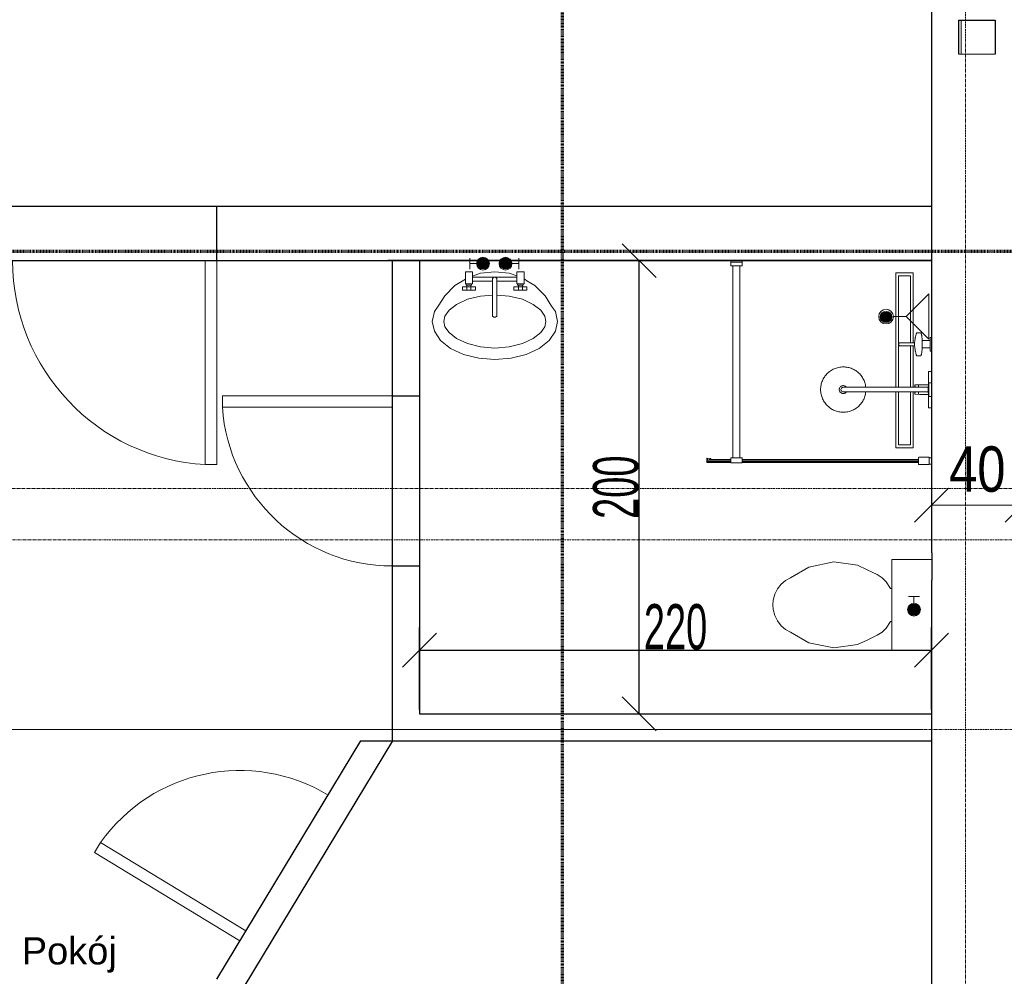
# Model space of a CAD drawing. Header units: millimetres. Extents: x -56965 to 15328, y -25411 to 16900.
# Tile 17 of 69: x -34008 to -29662, y -10463 to -6241. Entities that reach past the tile are written whole.
import ezdxf
from ezdxf.lldxf.tags import DXFTag

# ---------------------------------------------------------------- set-up
doc = ezdxf.new("R2010")
doc.units = ezdxf.units.MM
doc.linetypes.add('Kreska', pattern=[6.35, 3.175, -3.175])
doc.linetypes.add('Linia siatki', pattern=[22.225, 12.7, -3.175, 3.175, -3.175])
for name, color, linetype, lineweight in [('A-ANNO-DIMS', 7, 'Continuous', 5), ('A-ANNO-DIMS-100', 7, 'Continuous', 5), ('A-AREA-IDEN', 7, 'Continuous', 5), ('A-DETL-GENF', 7, 'Continuous', 5), ('A-DETL-THIN', 7, 'Continuous', 5), ('A-DOOR', 7, 'Continuous', 5), ('A-WALL', 7, 'Continuous', 5), ('G-ANNO-SYMB', 7, 'Continuous', 5), ('IS_Odbiorniki', 7, 'SOLID', 18), ('P-SANR-FIXT', 7, 'Continuous', 5), ('S-GRID', 7, 'Continuous', 5)]:
    doc.layers.add(name, color=color, linetype=linetype, lineweight=lineweight)
doc.layers.add('Default', color=7, linetype='Continuous')
doc.layers.add('IS_Ciepła_woda', color=1, linetype='DASHDOT', lineweight=30, true_color=0xff0000)
doc.styles.add('Arial_1', font='arial.ttf', dxfattribs={"width": 0.8, "height": 200})
doc.styles.add('Arial_3', font='arial.ttf', dxfattribs={"height": 120})
doc.styles.add('Arial_4', font='arial.ttf', dxfattribs={"width": 0.6, "height": 200})
tags = doc.linetypes.add('DASHDOT', pattern=[20, 10, -5, 0, -5]).pattern_tags.tags
tags[10:11] = [DXFTag(74, 4), DXFTag(75, 0), DXFTag(340, '0'), DXFTag(46, 0.0), DXFTag(50, 0.0), DXFTag(44, 0.0), DXFTag(45, 0.0)]
tags[8:9] = [DXFTag(74, 4), DXFTag(75, 0), DXFTag(340, '0'), DXFTag(46, 0.0), DXFTag(50, 0.0), DXFTag(44, 0.0), DXFTag(45, 0.0)]
tags[6:7] = [DXFTag(74, 4), DXFTag(75, 0), DXFTag(340, '0'), DXFTag(46, 0.0), DXFTag(50, 0.0), DXFTag(44, 0.0), DXFTag(45, 0.0)]
tags[4:5] = [DXFTag(74, 4), DXFTag(75, 0), DXFTag(340, '0'), DXFTag(46, 0.0), DXFTag(50, 0.0), DXFTag(44, 0.0), DXFTag(45, 0.0)]
tags = doc.linetypes.add('SOLID', pattern=[10, 10, 0]).pattern_tags.tags
tags[6:7] = [DXFTag(74, 4), DXFTag(75, 0), DXFTag(340, '0'), DXFTag(46, 0.0), DXFTag(50, 0.0), DXFTag(44, 0.0), DXFTag(45, 0.0)]
tags[4:5] = [DXFTag(74, 4), DXFTag(75, 0), DXFTag(340, '0'), DXFTag(46, 0.0), DXFTag(50, 0.0), DXFTag(44, 0.0), DXFTag(45, 0.0)]
doc.dimstyles.new('REVIT_standard', dxfattribs={"dimscale": 304.8, "dimtxt": 204.05188, "dimasz": 0.492126, "dimexe": 0.328084, "dimexo": 0.0625, "dimgap": 0, "dimtad": 1, "dimdec": 0, "dimlfac": 0.1, "dimzin": 0, "dimdsep": 46, "dimtxsty": 'Arial_1', "dimblk1": 'OBLIQUE', "dimblk2": 'OBLIQUE', "dimsah": 1, "dimcen": 0.09, "dimazin": 0, "dimtfac": 1, "dimtdec": 4, "dimtix": 1, "dimtmove": 0, "dimatfit": 3, "dimfxl": 0.328084, "dimfxlon": 1, "dimtvp": 1, "dimtolj": 1, "dimtzin": 0, "dimarcsym": 2})
doc.dimstyles.new('standard_wielkość_otworów_1', dxfattribs={"dimscale": 304.8, "dimtxt": 204.05188, "dimasz": 0.492126, "dimexe": 0.328084, "dimexo": 0.0625, "dimgap": 0, "dimtad": 1, "dimdec": 0, "dimlfac": 0.1, "dimzin": 0, "dimdsep": 46, "dimtxsty": 'Arial_4', "dimblk1": 'OBLIQUE', "dimblk2": 'OBLIQUE', "dimsah": 1, "dimcen": 0.09, "dimazin": 0, "dimtfac": 1, "dimtdec": 4, "dimtix": 1, "dimtmove": 0, "dimatfit": 3, "dimfxl": 0.328084, "dimfxlon": 1, "dimtvp": 1, "dimtolj": 1, "dimtzin": 0, "dimarcsym": 2})

# ---------------------------------------------------------------- blocks, each defined once
blk = doc.blocks.new('DIMBLOCK7-PARTER')
at = {"layer": 'A-ANNO-DIMS-100', "color": 250, "true_color": 0x303030, "transparency": 16777216}
for p, q in [((-29983.4, -8383.8), (-29983.4, -8283.8)), ((-29583.4, -8383.8), (-29583.4, -8283.8)), ((-29983.4, -8383.8), (-29908.4, -8308.8)), ((-29583.4, -8383.8), (-29508.4, -8308.8)), ((-29983.4, -8383.8), (-30058.4, -8458.8)), ((-29983.4, -8383.8), (-29583.4, -8383.8)), ((-29983.4, -8383.8), (-29983.4, -8483.8)), ((-29583.4, -8383.8), (-29658.4, -8458.8)), ((-29583.4, -8383.8), (-29583.4, -8483.8))]:
    blk.add_line(p, q, dxfattribs=at)
at = {"layer": 'A-ANNO-DIMS-100', "color": 0, "transparency": 16777216, "insert": (-29905.8, -8124.2), "char_height": 200, "width": 293.835, "attachment_point": 1, "line_spacing_factor": 0.941778, "style": 'Arial_1'}
blk.add_mtext('40', dxfattribs=at)
blk = doc.blocks.new('_Oblique')
at = {"color": 0, "linetype": 'ByBlock', "lineweight": -2}
blk.add_line((-0.5, -0.5), (0.5, 0.5), dxfattribs=at)
blk = doc.blocks.new('Sanitary_Showers_Roca_T-500-Pack-Basic-Thermostatic - T-500 Pack Basic Thermostatic-822852-Rzut Parteru')
at = {"layer": 'A-DETL-GENF'}
for p, q in [((63, 0), (-4.7, 0)), ((-4.7, 0), (-4.7, -13)), ((85.3, 0), (63, 0)), ((155.3, 0), (85.3, 0)), ((-160.5, -43.2), (-163.2, -43.6)), ((-157.6, -42.8), (-160.5, -43.2)), ((-154.4, -42.5), (-157.6, -42.8)), ((-123.6, -0.1), (-154.7, -0.1)), ((-154.7, -0.1), (-154.7, -6.1)), ((-154.7, -6.1), (-140.7, -6.1)), ((-151.1, -42.2), (-154.4, -42.5)), ((-147.7, -41.9), (-151.1, -42.2)), ((-144.1, -41.7), (-147.7, -41.9)), ((-140.7, -41.5), (-144.1, -41.7)), ((-140.7, -6.1), (-140.7, -41.5)), ((-140.7, -6.1), (-108.7, -6.1)), ((-134.3, -41.3), (-140.7, -41.5)), ((-127.9, -41.2), (-134.3, -41.3)), ((-121.5, -41.2), (-127.9, -41.2)), ((-94.7, -0.1), (-123.6, -0.1)), ((-115.1, -41.3), (-121.5, -41.2)), ((-108.7, -41.5), (-115.1, -41.3)), ((-108.7, -41.5), (-108.7, -6.1)), ((-108.7, -6.1), (-94.7, -6.1)), ((-105.4, -41.7), (-108.7, -41.5)), ((-101.8, -41.9), (-105.4, -41.7)), ((-98.3, -42.2), (-101.8, -41.9)), ((-95, -42.5), (-98.3, -42.2)), ((-91.9, -42.8), (-95, -42.5)), ((-94.7, -6.1), (-94.7, -0.1)), ((-89, -43.2), (-91.9, -42.8)), ((-86.3, -43.6), (-89, -43.2)), ((-4.7, -13), (53.8, -13)), ((45.3, -0.1), (45.3, -12.1)), ((45.3, -12.1), (105.3, -12.1)), ((53.8, -13), (54, -29.1)), ((53.8, -13), (61.3, -13)), ((54, -29.1), (54, -31.8)), ((54, -31.8), (54.3, -52.5)), ((61.3, -12.1), (61.3, -14.6)), ((61.3, -14.6), (89.3, -14.6)), ((65, -14.6), (65, -73.3)), ((89.3, -12.1), (75.3, -12.1)), ((85.6, -73.3), (85.6, -14.6)), ((89.3, -14.6), (89.3, -12.1)), ((96.8, -13), (89.3, -13)), ((96.3, -52.5), (96.5, -31.8)), ((96.5, -29.1), (96.8, -13)), ((96.5, -31.8), (96.5, -29.1)), ((96.8, -13), (155.3, -13)), ((105.3, -12.1), (105.3, -0.1)), ((155.3, -13), (155.3, 0)), ((-174.7, -47), (-175.3, -48)), ((-175.3, -48), (-175.3, -65.1)), ((-175.3, -65.1), (-174.7, -66.2)), ((-173.9, -46.4), (-174.7, -47)), ((-174.7, -66.2), (-173.9, -66.7)), ((-172.8, -45.9), (-173.9, -46.4)), ((-173.9, -66.7), (-172.8, -67.2)), ((-171.4, -45.4), (-172.8, -45.9)), ((-172.8, -67.2), (-171.4, -67.7)), ((-169.8, -44.9), (-171.4, -45.4)), ((-171.4, -67.7), (-169.8, -68.2)), ((-167.8, -44.5), (-169.8, -44.9)), ((-169.8, -68.2), (-167.8, -68.7)), ((-165.6, -44), (-167.8, -44.5)), ((-167.8, -68.7), (-165.5, -69.1)), ((-163.2, -43.6), (-165.6, -44)), ((-165.5, -69.1), (-164, -69.6)), ((-164, -69.6), (-163.1, -69.8)), ((-163.1, -69.8), (-156.8, -71.3)), ((-156.8, -71.3), (-155.8, -71.5)), ((-155.8, -71.5), (-154.8, -71.7)), ((-154.8, -71.7), (-149.8, -72.7)), ((-149.8, -72.7), (-148.9, -72.8)), ((-148.9, -72.8), (-147.9, -73)), ((-147.9, -73), (-146.8, -73.1)), ((-146.8, -73.1), (-142.4, -73.8)), ((-142.4, -73.8), (-141.6, -73.9)), ((-141.6, -73.9), (-140.6, -74)), ((-140.6, -74), (-139.6, -74.1)), ((-139.6, -74.1), (-138.6, -74.2)), ((-138.6, -74.2), (-137.6, -74.3)), ((-137.6, -74.3), (-136.5, -74.3)), ((-136.5, -74.3), (-133.6, -74.6)), ((-133.6, -74.6), (-132.8, -74.6)), ((-132.8, -74.6), (-131.7, -74.7)), ((-131.7, -74.7), (-131.7, -80.5)), ((-131.7, -74.7), (-128.9, -74.8)), ((-131.7, -80.5), (-131.7, -86)), ((-131.7, -86), (-131.7, -88.8)), ((-128.9, -74.8), (-126.1, -74.9)), ((-126.1, -74.9), (-123.3, -74.9)), ((-123.3, -74.9), (-120.5, -74.8)), ((-120.5, -74.8), (-117.7, -74.7)), ((-117.7, -74.7), (-116.7, -74.6)), ((-117.7, -109.6), (-117.7, -74.7)), ((-116.7, -74.6), (-115.8, -74.6)), ((-115.8, -74.6), (-112.9, -74.3)), ((-112.9, -74.3), (-111.8, -74.3)), ((-111.8, -74.3), (-110.8, -74.2)), ((-110.8, -74.2), (-109.8, -74.1)), ((-109.8, -74.1), (-108.8, -74)), ((-108.8, -74), (-107.9, -73.9)), ((-107.9, -73.9), (-107, -73.7)), ((-107, -73.7), (-102.6, -73.1)), ((-102.6, -73.1), (-101.5, -73)), ((-101.5, -73), (-100.5, -72.8)), ((-100.5, -72.8), (-99.6, -72.7)), ((-99.6, -72.7), (-94.7, -71.7)), ((-94.7, -71.7), (-93.6, -71.5)), ((-93.6, -71.5), (-92.6, -71.3)), ((-92.6, -71.3), (-86.4, -69.8)), ((-86.4, -69.8), (-85.4, -69.5)), ((-83.8, -44), (-86.3, -43.6)), ((-85.4, -69.5), (-83.9, -69.1)), ((-83.9, -69.1), (-81.6, -68.6)), ((-81.6, -44.4), (-83.8, -44)), ((-79.7, -44.9), (-81.6, -44.4)), ((-81.6, -68.6), (-79.6, -68.2)), ((-78, -45.4), (-79.7, -44.9)), ((-79.6, -68.2), (-78, -67.7)), ((-76.6, -45.9), (-78, -45.4)), ((-78, -67.7), (-76.6, -67.2)), ((-75.5, -46.4), (-76.6, -45.9)), ((-76.6, -67.2), (-75.5, -66.7)), ((-74.8, -46.9), (-75.5, -46.4)), ((-75.5, -66.7), (-74.8, -66.1)), ((-74.1, -48), (-74.8, -46.9)), ((-74.8, -66.1), (-74.1, -65.1)), ((-74.1, -65.1), (-74.1, -48)), ((54.3, -52.5), (54.7, -73.3)), ((54.4, -57.9), (65, -57.9)), ((54.7, -73.3), (65, -73.3)), ((60.3, -57.9), (59.5, -57.9)), ((60.3, -73.2), (59.5, -73.3)), ((61.1, -57.8), (60.3, -57.9)), ((61.1, -73.1), (60.3, -73.2)), ((61.9, -57.6), (61.1, -57.8)), ((61.9, -73), (61.1, -73.1)), ((62.6, -57.4), (61.9, -57.6)), ((62.6, -72.8), (61.9, -73)), ((63.4, -57.2), (62.6, -57.4)), ((63.4, -72.6), (62.6, -72.8)), ((64.2, -57), (63.4, -57.2)), ((64.2, -72.3), (63.4, -72.6)), ((65, -56.7), (64.2, -57)), ((65, -72.1), (64.2, -72.3)), ((65, -73.3), (64.8, -290.3)), ((86.4, -56.9), (85.6, -56.7)), ((85.6, -57.9), (96.2, -57.9)), ((86.4, -72.3), (85.6, -72)), ((85.6, -290.3), (85.6, -73.3)), ((85.6, -73.3), (95.8, -73.3)), ((87.2, -57.2), (86.4, -56.9)), ((87.2, -72.5), (86.4, -72.3)), ((88, -57.4), (87.2, -57.2)), ((88, -72.7), (87.2, -72.5)), ((88.8, -57.6), (88, -57.4)), ((88.8, -72.9), (88, -72.7)), ((89.6, -57.8), (88.8, -57.6)), ((89.6, -73.1), (88.8, -72.9)), ((90.4, -57.9), (89.6, -57.8)), ((90.4, -73.2), (89.6, -73.1)), ((91.3, -57.9), (90.4, -57.9)), ((91.3, -73.3), (90.4, -73.2)), ((95.8, -73.3), (96.3, -52.5)), ((-131.7, -88.8), (-131.7, -91.8)), ((-131.7, -91.8), (-131.7, -96.5)), ((-131.7, -96.5), (-131.7, -101.5)), ((-131.7, -101.5), (-131.7, -116.3)), ((-131.7, -116.3), (-131.7, -138.6)), ((-117.7, -121.5), (-117.7, -109.6)), ((-117.7, -130.3), (-117.7, -121.5)), ((-117.7, -136.7), (-117.7, -130.3)), ((-131.7, -138.6), (-131.5, -139.9)), ((-131.5, -139.9), (-131.1, -141.1)), ((-131.1, -141.1), (-130.4, -142.3)), ((-130.4, -142.3), (-129.5, -143.4)), ((-129.5, -143.4), (-127.2, -144.9)), ((-127.2, -144.9), (-126, -145.3)), ((-126, -145.3), (-124.7, -145.5)), ((-124.7, -145.5), (-123.4, -145.3)), ((-123.4, -145.3), (-122.1, -144.9)), ((-122.1, -144.9), (-119.9, -143.3)), ((-119.9, -143.3), (-119, -142.3)), ((-119, -142.3), (-118.3, -141.1)), ((-118.3, -141.1), (-117.8, -139.9)), ((-117.8, -139.9), (-117.7, -138.6)), ((-117.7, -138.6), (-117.7, -136.7)), ((26, -302.8), (21.7, -305.3)), ((30.4, -300.4), (26, -302.8)), ((35, -298.2), (30.4, -300.4)), ((39.7, -296.3), (35, -298.2)), ((44.6, -294.6), (39.7, -296.3)), ((49.5, -293.1), (44.6, -294.6)), ((54.6, -291.9), (49.5, -293.1)), ((59.6, -291), (54.6, -291.9)), ((64.8, -290.3), (59.6, -291)), ((65, -290.3), (65, -385.5)), ((90.3, -290.9), (85.6, -290.3)), ((85.6, -385.5), (85.6, -290.3)), ((95.3, -291.8), (90.3, -290.9)), ((100.2, -292.9), (95.3, -291.8)), ((104.9, -294.3), (100.2, -292.9)), ((109.5, -295.8), (104.9, -294.3)), ((114, -297.6), (109.5, -295.8)), ((118.4, -299.5), (114, -297.6)), ((122.5, -301.6), (118.4, -299.5)), ((126.6, -303.9), (122.5, -301.6)), ((130.4, -306.3), (126.6, -303.9)), ((-15, -346.7), (-16.9, -351)), ((-12.8, -342.5), (-15, -346.7)), ((-10.6, -338.5), (-12.8, -342.5)), ((-8.2, -334.6), (-10.6, -338.5)), ((-5.6, -331), (-8.2, -334.6)), ((-2.9, -327.4), (-5.6, -331)), ((0, -324), (-2.9, -327.4)), ((3.1, -320.6), (0, -324)), ((6.4, -317.2), (3.1, -320.6)), ((10, -314.1), (6.4, -317.2)), ((13.7, -311), (10, -314.1)), ((17.6, -308.1), (13.7, -311)), ((21.7, -305.3), (17.6, -308.1)), ((134.1, -308.9), (130.4, -306.3)), ((137.6, -311.6), (134.1, -308.9)), ((141.1, -314.5), (137.6, -311.6)), ((144.5, -317.6), (141.1, -314.5)), ((147.8, -320.9), (144.5, -317.6)), ((151, -324.4), (147.8, -320.9)), ((154.1, -328.2), (151, -324.4)), ((157, -332.1), (154.1, -328.2)), ((159.7, -336.2), (157, -332.1)), ((162.3, -340.5), (159.7, -336.2)), ((164.7, -344.9), (162.3, -340.5)), ((166.8, -349.5), (164.7, -344.9)), ((-24.6, -384.8), (-24.7, -390)), ((-24.7, -390), (-24.6, -395.1)), ((-24.2, -379.7), (-24.6, -384.8)), ((-23.6, -374.7), (-24.2, -379.7)), ((-22.7, -369.8), (-23.6, -374.7)), ((-21.6, -364.9), (-22.7, -369.8)), ((-20.2, -360.1), (-21.6, -364.9)), ((-18.7, -355.5), (-20.2, -360.1)), ((-16.9, -351), (-18.7, -355.5)), ((58.2, -386.3), (57.8, -388.8)), ((57.8, -388.8), (57.9, -391.4)), ((58.9, -383.8), (58.2, -386.3)), ((59.9, -381.4), (58.9, -383.8)), ((61.3, -379.3), (59.9, -381.4)), ((63, -377.3), (61.3, -379.3)), ((65, -375.6), (63, -377.3)), ((65, -385.5), (65.3, -392.3)), ((85.3, -392.3), (85.6, -385.5)), ((87.6, -377.3), (85.6, -375.6)), ((89.3, -379.3), (87.6, -377.3)), ((90.7, -381.4), (89.3, -379.3)), ((91.7, -383.8), (90.7, -381.4)), ((92.4, -386.3), (91.7, -383.8)), ((92.8, -388.8), (92.4, -386.3)), ((92.7, -391.4), (92.8, -388.8)), ((168.8, -354.2), (166.8, -349.5)), ((170.5, -359.1), (168.8, -354.2)), ((171.9, -364), (170.5, -359.1)), ((173.1, -369), (171.9, -364)), ((174.1, -374.1), (173.1, -369)), ((174.7, -379.3), (174.1, -374.1)), ((175.1, -384.4), (174.7, -379.3)), ((175.3, -389.6), (175.1, -384.4)), ((175.2, -394.7), (175.3, -389.6)), ((-24.6, -395.1), (-24.2, -400.3)), ((-24.2, -400.3), (-23.5, -405.4)), ((-23.5, -405.4), (-22.5, -410.5)), ((-22.5, -410.5), (-21.3, -415.5)), ((-21.3, -415.5), (-19.9, -420.5)), ((-19.9, -420.5), (-18.2, -425.3)), ((-18.2, -425.3), (-16.2, -430)), ((-16.2, -430), (-14.1, -434.6)), ((57.9, -391.4), (58.3, -393.9)), ((58.3, -393.9), (59.1, -396.4)), ((59.1, -396.4), (60.3, -398.7)), ((60.3, -398.7), (61.7, -400.8)), ((61.7, -400.8), (63.5, -402.7)), ((63.5, -402.7), (65.5, -404.3)), ((65.3, -392.3), (69, -397.9)), ((65.5, -404.3), (67.8, -405.6)), ((67.8, -405.6), (70.2, -406.5)), ((69, -397.9), (75.3, -400.1)), ((70.2, -406.5), (72.7, -407.1)), ((72.7, -407.1), (75.3, -407.3)), ((75.3, -400.1), (81.6, -397.9)), ((75.3, -407.3), (77.9, -407.1)), ((77.9, -407.1), (80.4, -406.5)), ((80.4, -406.5), (82.8, -405.6)), ((81.6, -397.9), (85.3, -392.3)), ((82.8, -405.6), (85, -404.3)), ((85, -404.3), (87.1, -402.7)), ((87.1, -402.7), (88.8, -400.8)), ((88.8, -400.8), (90.3, -398.7)), ((90.3, -398.7), (91.5, -396.4)), ((91.5, -396.4), (92.3, -393.9)), ((92.3, -393.9), (92.7, -391.4)), ((163.4, -437), (165.5, -432.8)), ((165.5, -432.8), (167.5, -428.5)), ((167.5, -428.5), (169.2, -424)), ((169.2, -424), (170.8, -419.4)), ((170.8, -419.4), (172.1, -414.6)), ((172.1, -414.6), (173.3, -409.8)), ((173.3, -409.8), (174.2, -404.8)), ((174.2, -404.8), (174.8, -399.8)), ((174.8, -399.8), (175.2, -394.7)), ((-14.1, -434.6), (-11.7, -439.1)), ((-11.7, -439.1), (-9.1, -443.3)), ((-9.1, -443.3), (-6.4, -447.5)), ((-6.4, -447.5), (-3.5, -451.4)), ((-3.5, -451.4), (-0.4, -455.1)), ((-0.4, -455.1), (2.8, -458.6)), ((2.8, -458.6), (6.1, -461.9)), ((6.1, -461.9), (9.5, -465.1)), ((9.5, -465.1), (13, -468)), ((13, -468), (16.5, -470.7)), ((16.5, -470.7), (20.2, -473.2)), ((20.2, -473.2), (24, -475.6)), ((24, -475.6), (28, -477.9)), ((28, -477.9), (32.2, -480)), ((120.2, -479.1), (124.6, -476.8)), ((124.6, -476.8), (128.9, -474.2)), ((128.9, -474.2), (133, -471.4)), ((133, -471.4), (136.9, -468.5)), ((136.9, -468.5), (140.6, -465.5)), ((140.6, -465.5), (144.1, -462.3)), ((144.1, -462.3), (147.5, -459)), ((147.5, -459), (150.6, -455.6)), ((150.6, -455.6), (153.5, -452.1)), ((153.5, -452.1), (156.2, -448.5)), ((156.2, -448.5), (158.7, -444.9)), ((158.7, -444.9), (161.1, -441)), ((161.1, -441), (163.4, -437)), ((32.2, -480), (36.6, -482)), ((36.6, -482), (41, -483.7)), ((41, -483.7), (45.7, -485.3)), ((45.7, -485.3), (50.4, -486.6)), ((50.4, -486.6), (55.3, -487.7)), ((55.3, -487.7), (60.2, -488.6)), ((60.2, -488.6), (65.3, -489.3)), ((65.3, -489.3), (70.4, -489.6)), ((70.4, -489.6), (75.5, -489.8)), ((75.5, -489.8), (80.6, -489.6)), ((80.6, -489.6), (85.8, -489.2)), ((85.8, -489.2), (90.9, -488.5)), ((90.9, -488.5), (96, -487.6)), ((96, -487.6), (101.1, -486.4)), ((101.1, -486.4), (106, -484.9)), ((106, -484.9), (110.8, -483.2)), ((110.8, -483.2), (115.6, -481.3)), ((115.6, -481.3), (120.2, -479.1))]:
    blk.add_line(p, q, dxfattribs=at)
blk = doc.blocks.new('Plumbing_Drainage_Roca_IN-WALL-950-IN-DRAIN-CHANNEL-Installatio - IN-WALL 950 IN-DRAIN CHANNEL - Installation drainage kit-V29-Rzut Parteru')
at = {"layer": 'A-DETL-GENF'}
for p, q in [((-385.7, 39.3), (-385.7, -38.1)), ((-78, 39.3), (-385.7, 39.3)), ((-78, 39.3), (-385.7, 39.3)), ((-385.7, 39.3), (-385.7, -38.1)), ((-78, 27.3), (-373.4, 27.3)), ((-373.4, 27.3), (-373.4, -26)), ((118.7, 39.3), (-63.9, 39.3)), ((118.7, 39.3), (-63.9, 39.3)), ((118.7, 27.3), (-63.9, 27.3)), ((385.8, 39.3), (139.3, 39.3)), ((385.8, 39.3), (139.3, 39.3)), ((373.6, 27.3), (139.3, 27.3)), ((373.6, -26), (373.6, 27.3)), ((385.8, -38.1), (385.8, 39.3)), ((385.8, -38.1), (385.8, 39.3)), ((-385.7, -38.1), (118.6, -38.1)), ((-385.7, -38.1), (118.6, -38.1)), ((-373.4, -26), (118.7, -26)), ((139.3, -26), (373.6, -26)), ((139.3, -38.1), (385.8, -38.1)), ((139.3, -38.1), (385.8, -38.1))]:
    blk.add_line(p, q, dxfattribs=at)
blk = doc.blocks.new('Sanitary_Shower-screens_Shower-wall-Square_100_GB51SRWL10 _1_ - 1000 mm_ Chromed Profiles-830542-Rzut Parteru')
at = {"layer": 'P-SANR-FIXT', "color": 13, "true_color": 0xcb6b69}
for p, q in [((11, 898), (1, 898)), ((1, 870), (11, 870)), ((11, 899), (11, 898)), ((11, 898), (11, 870)), ((11, 870), (11, 869)), ((56.5, 900), (12, 900)), ((58, 869.5), (58, 898.5)), ((837, 890.5), (58, 890.5)), ((58, 890.5), (58, 877.5)), ((837, 887), (58, 887)), ((58, 887), (58, 881)), ((58, 881), (837, 881)), ((58, 877.5), (837, 877.5)), ((887, 893), (837, 893)), ((837, 893), (837, 870)), ((837, 870), (887, 870)), ((846.5, 870), (846.5, 23)), ((877.5, 23), (877.5, 870)), ((887, 870), (887, 893)), ((993.5, 890.5), (887, 890.5)), ((991.5, 887), (887, 887)), ((887, 881), (991.5, 881)), ((887, 877.5), (981.3, 877.5)), ((977.8, 872.6), (991.1, 871.2)), ((981.1, 876.9), (978.3, 877.2)), ((980, 888.6), (979.9, 887.1)), ((979.9, 887.1), (991.8, 888.3)), ((991.8, 879.7), (979.9, 880.9)), ((979.9, 880.9), (979.9, 879.8)), ((979.9, 879.8), (981.8, 879.6)), ((991.4, 889.5), (980, 888.6)), ((981.8, 879.6), (981.1, 876.9)), ((988.9, 876), (989.6, 878.9)), ((991.5, 875.7), (988.9, 876)), ((989.3, 877.5), (993.5, 877.5)), ((989.6, 878.9), (991.3, 878.6)), ((991.5, 881), (991.5, 887)), ((991.8, 888.3), (991.8, 879.7)), ((993, 880.1), (993, 888)), ((993.5, 877.5), (993.5, 890.5)), ((12, 868), (56.5, 868)), ((846.5, 23), (837, 23)), ((837, 23), (837, 0)), ((837, 0), (887, 0)), ((838, 6), (888, 6)), ((846.5, 23), (877.5, 23)), ((887, 23), (877.5, 23)), ((887, 0), (887, 23))]:
    blk.add_line(p, q, dxfattribs=at)
for centre, radius, start, end in [((12, 899), 1, 90, 180), ((56.5, 898.5), 1.5, 0, 90), ((56.5, 869.5), 1.5, 270, 360), ((978, 874.9), 2.29, 83.0727, 263.758), ((991.3, 873.5), 2.28, 263.758, 84.1208), ((991.5, 880.1), 1.52, 261.8239, 359.9691), ((991.5, 888), 1.51, 2.4505, 94.355), ((12, 869), 1, 180, 270)]:
    blk.add_arc(centre, radius, start, end, dxfattribs=at)
blk = doc.blocks.new('A$C4DF32C06')
at = {"layer": 'IS_Odbiorniki', "ltscale": 10}
h = blk.add_hatch(color=256, dxfattribs=at)
h.dxf.hatch_style = 1
edge = h.paths.add_edge_path()
edge.add_arc((28.2, 28.2), 28.2, 0, 360)
for points in [[(56.5, 28.2), (86.6, 28.2), (86.6, 52.7)], [(56.5, 28.2), (86.6, 28.2), (86.6, 3.8)]]:
    blk.add_lwpolyline(points, dxfattribs=at)
blk.add_circle((28.2, 28.2), 28.2, dxfattribs=at)
blk = doc.blocks.new('M_Jednoskrzydłowe płytowe - 75-1438897-PARTER')
at = {"layer": 'A-DOOR'}
for p, q in [((324, -150), (324, -900)), ((375, -150), (324, -150)), ((375, -150), (375, -900)), ((375, -900), (324, -900))]:
    blk.add_line(p, q, dxfattribs=at)
blk.add_arc((375, -150), 751.7, 180, 266.1097, dxfattribs=at)
blk = doc.blocks.new('M_Jednoskrzydłowe płytowe - 90-1437628-PARTER')
at = {"layer": 'A-DOOR'}
for p, q in [((399, -35), (399, -935.2)), ((450, -35), (399, -35)), ((450, -35), (450, -935.2)), ((450, -935.2), (399, -935.2))]:
    blk.add_line(p, q, dxfattribs=at)
blk.add_arc((450, -35), 901.7, 180, 266.7576, dxfattribs=at)
blk = doc.blocks.new('*D581')
at = {"layer": 'A-ANNO-DIMS', "color": 0, "lineweight": -2, "transparency": 16777216}
for p, q in [((-32224.4, -7304.4), (-31174.1, -7304.4)), ((-31274.1, -9304.4), (-31274.1, -7304.4)), ((-32224.4, -9304.4), (-31174.1, -9304.4))]:
    blk.add_line(p, q, dxfattribs=at)
at = {"layer": 'Defpoints', "color": 0, "transparency": 16777216}
for p in [(-32243.4, -7304.4), (-31274.1, -7304.4), (-32243.4, -9304.4)]:
    blk.add_point(p, dxfattribs=at)
at = {"layer": 'A-ANNO-DIMS', "color": 0, "lineweight": -2, "transparency": 16777216, "xscale": 150, "yscale": 150, "zscale": 150}
for p, rotation in [((-31274.1, -7304.4), 90), ((-31274.1, -9304.4), 270)]:
    blk.add_blockref('_Oblique', p, dxfattribs=dict(at, rotation=rotation))
at = {"layer": 'A-ANNO-DIMS', "color": 0, "transparency": 16777216, "insert": (-31376.3, -8304.4), "char_height": 200, "attachment_point": 5, "rotation": 90, "style": 'Arial_4'}
blk.add_mtext('\\A1;200', dxfattribs=at)
blk = doc.blocks.new('*D582')
at = {"layer": 'A-ANNO-DIMS', "color": 0, "lineweight": -2, "transparency": 16777216}
for p, q in [((-32243.4, -9285.4), (-32243.4, -8924)), ((-29983.4, -9285.4), (-29983.4, -8924)), ((-32243.4, -9024), (-29983.4, -9024))]:
    blk.add_line(p, q, dxfattribs=at)
at = {"layer": 'Defpoints', "color": 0, "transparency": 16777216}
for p in [(-29983.4, -9024), (-32243.4, -9304.4), (-29983.4, -9304.4)]:
    blk.add_point(p, dxfattribs=at)
at = {"layer": 'A-ANNO-DIMS', "color": 0, "lineweight": -2, "transparency": 16777216, "xscale": 150, "yscale": 150, "zscale": 150, "rotation": 180}
blk.add_blockref('_Oblique', (-32243.4, -9024), dxfattribs=at)
at = {"layer": 'A-ANNO-DIMS', "color": 0, "lineweight": -2, "transparency": 16777216, "xscale": 150, "yscale": 150, "zscale": 150}
blk.add_blockref('_Oblique', (-29983.4, -9024), dxfattribs=at)
at = {"layer": 'A-ANNO-DIMS', "color": 0, "transparency": 16777216, "insert": (-31113.4, -8921.9), "char_height": 200, "attachment_point": 5, "style": 'Arial_4'}
blk.add_mtext('\\A1;220', dxfattribs=at)

msp = doc.modelspace()

# ---------------------------------------------------------------- hatches: boundary and pattern name
at = {"true_color": 0xed1f24}
h = msp.add_hatch(color=240, dxfattribs=at)
h.dxf.hatch_style = 1
edge = h.paths.add_edge_path()
edge.add_arc((-31962.77194, -7316.74458), 24.46739, 0, 360)
h = msp.add_hatch(color=240, dxfattribs=at)
h.dxf.hatch_style = 1
edge = h.paths.add_edge_path()
edge.add_arc((-31863.11457, -7316.17392), 24.46739, 0, 360)
h = msp.add_hatch(color=240, dxfattribs=at)
h.dxf.hatch_style = 1
edge = h.paths.add_edge_path()
edge.add_arc((-30184.22917, -7552.71619), 24.46739, 0, 360)
h = msp.add_hatch(color=240, dxfattribs=at)
h.dxf.hatch_style = 1
edge = h.paths.add_edge_path()
edge.add_arc((-30061.08313, -8844.8339), 24.46739, 0, 360)

# ---------------------------------------------------------------- linework, layer by layer
for p, q in [((-35539.41602, -7064.40745), (-29983.41602, -7064.40745)), ((-33137.72457, -7304.40745), (-33137.72457, -7064.40745)), ((-35539.41602, -7304.40745), (-29983.41602, -7304.40745)), ((-29983.41602, -7304.40745), (-32383.41602, -7304.40745)), ((-29983.41602, -7304.40745), (-32383.41602, -7304.40745)), ((-32363.41602, -7304.40745), (-32363.41602, -9424.40745)), ((-32243.41602, -7304.40745), (-32243.41602, -9304.40745)), ((-29983.41602, -7304.40745), (-32243.41602, -7304.40745)), ((-32243.41602, -7304.40745), (-32243.41602, -9304.40745)), ((-32363.41602, -7900.43715), (-32243.41602, -7900.43715)), ((-32363.41602, -8652.12861), (-32243.41602, -8652.12861)), ((-32243.41602, -9304.40745), (-29983.41602, -9304.40745)), ((-32503.41602, -9424.40745), (-33138.98709, -10476.11474)), ((-32362.53307, -9424.40745), (-33018.98709, -10509.55788)), ((-32503.41602, -9424.40745), (-29983.41602, -9424.40745))]:
    msp.add_line(p, q)
at = {"color": 240, "true_color": 0xed1f24}
for centre in [(-31962.77194, -7316.74458), (-31863.11457, -7316.17392), (-30184.22917, -7552.71619), (-30061.08313, -8844.8339)]:
    msp.add_circle(centre, 24.46739, dxfattribs=at)
at = {"layer": 'A-DETL-THIN'}
for p, q in [((-29853.41602, -6242.56532), (-29703.41602, -6242.56532)), ((-29853.41602, -6392.56532), (-29853.41602, -6242.56532)), ((-29703.41602, -6242.56532), (-29703.41602, -6392.56532)), ((-29703.41602, -6392.56532), (-29863.41602, -6392.56532))]:
    msp.add_line(p, q, dxfattribs=at)
at = {"layer": 'A-WALL', "lineweight": 25}
for p, q in [((-29983.41602, -5684.40745), (-29983.41602, -7119.40745)), ((-29863.41602, -6392.56532), (-29863.41602, -6242.56532)), ((-29863.41602, -6242.56532), (-29703.41602, -6242.56532)), ((-29703.41602, -6242.56532), (-29703.41602, -6392.56532)), ((-29983.41602, -7119.40745), (-29983.41602, -8594.40745)), ((-29983.41602, -8594.40745), (-29982.06937, -8594.40745)), ((-29982.06937, -8594.40745), (-29982.06937, -8714.40745)), ((-29982.06937, -8714.40745), (-29983.41602, -8714.40745)), ((-29983.41602, -8714.40745), (-29983.41602, -13284.40745))]:
    msp.add_line(p, q, dxfattribs=at)
at = {"layer": 'A-WALL', "color": 252, "true_color": 0x838383}
msp.add_line((-30023.41602, -9374.40745), (-35443.41602, -9374.40745), dxfattribs=at)
at = {"layer": 'Default', "color": 7, "lineweight": 15, "ltscale": 35, "transparency": 33554687}
for p, q in [((-32041.08879, -7385.68859), (-32087.32531, -7414.68731)), ((-32009.68567, -7353.00866), (-32041.08879, -7353.00866)), ((-32041.08879, -7353.00866), (-32041.08879, -7407.2367)), ((-32009.68567, -7353.00866), (-32009.68567, -7407.2367)), ((-31973.74503, -7360.08453), (-32009.68567, -7372.63731)), ((-32009.68567, -7377.75812), (-31911.556, -7377.75812)), ((-31910.73192, -7353.00866), (-31973.74503, -7360.08453)), ((-31920.70903, -7377.75812), (-31915.34744, -7377.75812)), ((-31920.70903, -7382.47028), (-31915.34744, -7377.75812)), ((-31920.70903, -7527.99967), (-31920.70903, -7382.47028)), ((-31915.34744, -7377.75812), (-31907.76796, -7377.75812)), ((-31911.556, -7377.75812), (-31813.42972, -7377.75812)), ((-31847.7222, -7360.08453), (-31910.73192, -7353.00866)), ((-31907.76796, -7377.75812), (-31902.40637, -7377.75812)), ((-31907.76796, -7377.75812), (-31902.40637, -7382.47028)), ((-31902.40637, -7382.47028), (-31902.40637, -7394.52454)), ((-31813.42972, -7372.06927), (-31847.7222, -7360.08453)), ((-31782.0266, -7353.00866), (-31813.42972, -7353.00866)), ((-31813.42972, -7407.2367), (-31813.42972, -7353.00866)), ((-31782.0266, -7407.2367), (-31782.0266, -7353.00866)), ((-31776.58701, -7388.07096), (-31782.0266, -7384.65765)), ((-32087.32531, -7414.68731), (-32132.21889, -7459.4571)), ((-32033.91966, -7420.39481), (-32054.10447, -7420.39481)), ((-32054.10447, -7420.39481), (-32054.10447, -7435.32994)), ((-32041.08879, -7407.2367), (-32037.87048, -7407.2367)), ((-32037.87048, -7407.2367), (-32013.46354, -7407.2367)), ((-32037.87048, -7407.2367), (-32037.87048, -7412.39312)), ((-32037.87048, -7412.39312), (-32033.91966, -7412.39312)), ((-32017.41097, -7412.39312), (-32033.91966, -7412.39312)), ((-32033.91966, -7412.39312), (-32033.91966, -7420.39481)), ((-32017.41097, -7420.39481), (-32033.91966, -7420.39481)), ((-32033.91966, -7420.39481), (-32033.91966, -7435.32994)), ((-32017.41097, -7412.39312), (-32017.41097, -7420.39481)), ((-32017.41097, -7412.39312), (-32013.46354, -7412.39312)), ((-31996.32069, -7420.39481), (-32017.41097, -7420.39481)), ((-32017.41097, -7420.39481), (-32017.41097, -7435.32994)), ((-32013.46354, -7412.39312), (-32013.46354, -7407.2367)), ((-32013.46354, -7407.2367), (-32009.68567, -7407.2367)), ((-32009.68567, -7394.52454), (-31920.70903, -7394.52454)), ((-31996.32069, -7435.32994), (-31996.32069, -7420.39481)), ((-31902.40637, -7549.424), (-31902.40637, -7394.52454)), ((-31902.40637, -7394.52454), (-31813.42972, -7394.52454)), ((-31806.26059, -7420.39481), (-31826.7947, -7420.39481)), ((-31826.7947, -7420.39481), (-31826.7947, -7435.32994)), ((-31813.42972, -7407.2367), (-31810.20802, -7407.2367)), ((-31810.20802, -7407.2367), (-31810.20802, -7412.39312)), ((-31810.20802, -7407.2367), (-31785.80278, -7407.2367)), ((-31785.80278, -7412.39312), (-31810.20802, -7412.39312)), ((-31806.26059, -7412.39312), (-31806.26059, -7420.39481)), ((-31806.21989, -7420.39481), (-31806.26059, -7420.39481)), ((-31789.19574, -7420.39481), (-31806.21989, -7420.39481)), ((-31806.21989, -7420.39481), (-31806.21989, -7435.32994)), ((-31789.19574, -7412.39312), (-31789.19574, -7420.39481)), ((-31789.19574, -7435.32994), (-31789.19574, -7420.39481)), ((-31769.01092, -7420.39481), (-31789.19574, -7420.39481)), ((-31785.80278, -7412.39312), (-31785.80278, -7407.2367)), ((-31785.80278, -7407.2367), (-31782.0266, -7407.2367)), ((-31769.01092, -7392.81873), (-31776.58701, -7388.07096)), ((-31734.13854, -7414.68731), (-31769.01092, -7392.81873)), ((-31769.01092, -7435.32994), (-31769.01092, -7420.39481)), ((-31689.24496, -7459.4571), (-31734.13854, -7414.68731)), ((-32132.21889, -7459.4571), (-32160.91917, -7504.97467)), ((-32054.10447, -7435.32994), (-32033.91966, -7435.32994)), ((-32033.91966, -7435.32994), (-32017.41097, -7435.32994)), ((-32032.13246, -7475.08575), (-31974.07399, -7460.5067)), ((-32017.41097, -7435.32994), (-31996.32069, -7435.32994)), ((-31974.07399, -7460.5067), (-31920.6039, -7456.11501)), ((-31902.40637, -7456.11501), (-31847.33899, -7460.52366)), ((-31847.33899, -7460.52366), (-31789.33478, -7475.08575)), ((-31826.7947, -7435.32994), (-31806.21989, -7435.32994)), ((-31806.21989, -7435.32994), (-31789.19574, -7435.32994)), ((-31789.19574, -7435.32994), (-31769.01092, -7435.32994)), ((-31660.54468, -7504.97467), (-31689.24496, -7459.4571)), ((-32177.68898, -7529.52913), (-32160.91917, -7504.97467)), ((-32113.09215, -7523.60798), (-32079.75261, -7497.25785)), ((-32079.75261, -7497.25785), (-32032.13246, -7475.08575)), ((-31789.33478, -7475.08575), (-31741.71123, -7497.25785)), ((-31741.71123, -7497.25785), (-31708.3717, -7523.60798)), ((-31660.54468, -7504.97467), (-31643.77487, -7529.52913)), ((-32187.10653, -7572.9119), (-32177.68898, -7529.52913)), ((-32135.9425, -7572.9119), (-32130.89969, -7549.67325)), ((-32130.89969, -7549.67325), (-32113.09215, -7523.60798)), ((-31920.70903, -7549.424), (-31920.70903, -7527.99967)), ((-31915.34744, -7553.74447), (-31920.70903, -7549.424)), ((-31915.34744, -7553.74447), (-31911.556, -7553.74447)), ((-31911.556, -7553.74447), (-31907.76796, -7553.74447)), ((-31907.76796, -7553.74447), (-31902.40637, -7549.424)), ((-31907.76796, -7553.74447), (-31902.40637, -7549.424)), ((-31708.3717, -7523.60798), (-31690.56755, -7549.67325)), ((-31690.56755, -7549.67325), (-31685.52135, -7572.9119)), ((-31643.77487, -7529.52913), (-31634.35732, -7572.9119)), ((-32177.68898, -7616.29467), (-32187.10653, -7572.9119)), ((-32130.89969, -7596.15055), (-32135.9425, -7572.9119)), ((-32113.09215, -7622.21582), (-32130.89969, -7596.15055)), ((-31690.56755, -7596.15055), (-31708.3717, -7622.21582)), ((-31685.52135, -7572.9119), (-31690.56755, -7596.15055)), ((-31634.35732, -7572.9119), (-31643.77487, -7616.29467)), ((-32150.08069, -7656.70839), (-32177.68898, -7616.29467)), ((-32079.75261, -7648.56596), (-32113.09215, -7622.21582)), ((-31708.3717, -7622.21582), (-31741.71123, -7648.56596)), ((-31643.77487, -7616.29467), (-31671.38316, -7656.70839)), ((-32106.1604, -7691.43325), (-32150.08069, -7656.70839)), ((-32048.91923, -7718.06826), (-32106.1604, -7691.43325)), ((-32032.13246, -7670.7194), (-32079.75261, -7648.56596)), ((-31974.12825, -7685.29845), (-32032.13246, -7670.7194)), ((-31910.73192, -7690.34805), (-31974.12825, -7685.29845)), ((-31847.33899, -7685.29845), (-31910.73192, -7690.34805)), ((-31789.33478, -7670.7194), (-31847.33899, -7685.29845)), ((-31741.71123, -7648.56596), (-31789.33478, -7670.7194)), ((-31715.30684, -7691.43325), (-31772.54462, -7718.06826)), ((-31671.38316, -7656.70839), (-31715.30684, -7691.43325)), ((-31982.26389, -7734.79907), (-32048.91923, -7718.06826)), ((-31910.73192, -7740.52352), (-31982.26389, -7734.79907)), ((-31839.19995, -7734.79907), (-31910.73192, -7740.52352)), ((-31772.54462, -7718.06826), (-31839.19995, -7734.79907)), ((-30525.04866, -8656.98491), (-30414.45778, -8633.98534)), ((-30414.45778, -8633.98534), (-30310.92413, -8648.98491)), ((-29983.41602, -8623.9845), (-30159.42103, -8623.9845)), ((-30159.42103, -8623.9845), (-30159.42103, -8750.98232)), ((-30605.78792, -8703.98446), (-30525.04866, -8656.98491)), ((-30267.02589, -8668.98321), (-30310.92413, -8648.98491)), ((-30223.14461, -8689.98532), (-30267.02589, -8668.98321)), ((-30201.96785, -8703.98446), (-30223.14461, -8689.98532)), ((-30647.18001, -8732.36936), (-30663.19866, -8753.14086)), ((-30627.76332, -8715.74876), (-30647.18001, -8732.36936)), ((-30605.78792, -8703.98446), (-30627.76332, -8715.74876)), ((-30183.51258, -8721.9853), (-30201.96785, -8703.98446)), ((-30164.48758, -8750.98232), (-30183.51258, -8721.9853)), ((-30675.16474, -8777.19002), (-30682.54413, -8803.51133)), ((-30663.19866, -8753.14086), (-30675.16474, -8777.19002)), ((-30159.42103, -8750.98232), (-30164.48758, -8750.98232)), ((-30159.42103, -8750.98232), (-30159.42103, -8896.98479)), ((-30682.54413, -8803.51133), (-30684.39237, -8823.9844)), ((-30684.39237, -8823.9844), (-30685.03332, -8823.9844)), ((-30682.54413, -8844.46087), (-30684.39237, -8823.9844)), ((-30675.16474, -8870.77709), (-30682.54413, -8844.46087)), ((-30663.19866, -8894.82795), (-30675.16474, -8870.77709)), ((-30647.18001, -8915.59945), (-30663.19866, -8894.82795)), ((-30164.48758, -8896.98479), (-30183.51258, -8925.98351)), ((-30159.42103, -8896.98479), (-30164.48758, -8896.98479)), ((-30159.42103, -8896.98479), (-30159.42103, -9023.98431)), ((-30647.18001, -8915.59945), (-30627.76332, -8932.22004)), ((-30627.76332, -8932.22004), (-30605.78792, -8943.98435)), ((-30605.78792, -8943.98435), (-30525.04866, -8990.9839)), ((-30201.96785, -8943.98435), (-30223.14461, -8957.98349)), ((-30183.51258, -8925.98351), (-30201.96785, -8943.98435)), ((-30525.04866, -8990.9839), (-30414.45778, -9013.98347)), ((-30267.02589, -8978.9856), (-30310.92413, -8998.9839)), ((-30223.14461, -8957.98349), (-30267.02589, -8978.9856)), ((-30310.92413, -8998.9839), (-30414.45778, -9013.98347)), ((-30159.42103, -9023.98431), (-29983.41602, -9023.98431))]:
    msp.add_line(p, q, dxfattribs=at)
at = {"layer": 'G-ANNO-SYMB', "linetype": 'Kreska', "lineweight": 70}
for p, q in [((-31613.01642, -23341.36614), (-31613.01642, 12672.5755)), ((-55297.31464, -7263.09522), (555.43524, -7263.09522))]:
    msp.add_line(p, q, dxfattribs=at)
at = {"layer": 'IS_Odbiorniki', "ltscale": 10}
for points in [[(-29996.05016, -7451.48304), (-29996.05016, -7651.48304), (-30095.13273, -7551.48304), (-29996.05016, -7451.48304)], [(-30095.13273, -7551.48304), (-30154.58227, -7551.48304)]]:
    msp.add_lwpolyline(points, dxfattribs=at)
msp.add_ellipse((-30184.30704, -7551.48304), major_axis=(-32.35057, 0), ratio=1, dxfattribs=at)
at = {"layer": 'S-GRID', "linetype": 'Linia siatki'}
for p, q in [((-29833.41602, 10521.57226), (-29833.41602, -21375.48764)), ((-55866.74056, -8309.40745), (1287.74041, -8309.40745)), ((-54596.74056, -8536.40745), (17.74041, -8536.40745)), ((-54596.74056, -9374.40745), (17.74041, -9374.40745))]:
    msp.add_line(p, q, dxfattribs=at)

# ---------------------------------------------------------------- block references
at = {"layer": 'A-DETL-GENF', "rotation": 269.9999999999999}
for name, p in [('Plumbing_Drainage_Roca_IN-WALL-950-IN-DRAIN-CHANNEL-Installatio - IN-WALL 950 IN-DRAIN CHANNEL - Installation drainage kit-V29-Rzut Parteru', (-30103.41602, -7744.40745)), ('Sanitary_Showers_Roca_T-500-Pack-Basic-Thermostatic - T-500 Pack Basic Thermostatic-822852-Rzut Parteru', (-29983.41602, -7798.15045))]:
    msp.add_blockref(name, p, dxfattribs=at)
at = {"layer": 'A-DOOR'}
msp.add_blockref('M_Jednoskrzydłowe płytowe - 90-1437628-PARTER', (-33587.72457, -7269.40745), dxfattribs=at)
at = {"layer": 'A-DOOR', "xscale": -1, "rotation": 270.0000000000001}
msp.add_blockref('M_Jednoskrzydłowe płytowe - 75-1438897-PARTER', (-32213.41602, -8275.43715), dxfattribs=at)
at = {"layer": 'A-DOOR', "rotation": 238.7205592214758}
msp.add_blockref('M_Jednoskrzydłowe płytowe - 75-1438897-PARTER', (-32713.42152, -10063.62185), dxfattribs=at)
at = {"layer": 'IS_Ciepła_woda', "xscale": -1}
msp.add_blockref('A$C4DF32C06', (-31935.01928, -7345.67467), dxfattribs=at)
at = {"layer": 'IS_Ciepła_woda'}
msp.add_blockref('A$C4DF32C06', (-31892.09772, -7345.67467), dxfattribs=at)
at = {"layer": 'IS_Ciepła_woda', "color": 240, "true_color": 0xed1f24, "rotation": 89.99999999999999}
msp.add_blockref('A$C4DF32C06', (-30032.85469, -8873.06588), dxfattribs=at)
at = {"layer": 'P-SANR-FIXT', "color": 13, "true_color": 0xcb6b69, "rotation": 180}
msp.add_blockref('Sanitary_Shower-screens_Shower-wall-Square_100_GB51SRWL10 _1_ - 1000 mm_ Chromed Profiles-830542-Rzut Parteru', (-29982.41602, -7304.40745), dxfattribs=at)

# ---------------------------------------------------------------- texts
at = {"layer": 'A-AREA-IDEN', "insert": (-33998.76569, -10290.74847), "char_height": 120, "width": 994.0925, "attachment_point": 1, "style": 'Arial_3'}
msp.add_mtext('Pokój', dxfattribs=at)

# ---------------------------------------------------------------- dimensions: what is measured, and where the dimension line sits
at = {"layer": 'A-ANNO-DIMS', "color": 250, "true_color": 0x303030}
dim = msp.add_linear_dim(base=(-31274.13593, -7304.40745), p1=(-32243.41602, -9304.40745), p2=(-32243.41602, -7304.40745), angle=90, dimstyle='standard_wielkość_otworów_1', override={"dimpost": '<>', "dimfxl": 16500}, dxfattribs=at)
dim.commit()
dim.dimension.update_dxf_attribs({"geometry": '*D581', "text_midpoint": (-31376.25053, -8304.40745)})
dim = msp.add_linear_dim(base=(-29583.41602, -8383.80025), p1=(-29983.41602, -8283.80025), p2=(-29583.41602, -8283.80025), dimstyle='REVIT_standard', override={"dimpost": '<>', "dimfxl": 400}, dxfattribs=at)
dim.commit()
dim.dimension.update_dxf_attribs({"geometry": 'DIMBLOCK7-PARTER', "text_midpoint": (-29783.41602, -8281.68565)})
dim = msp.add_linear_dim(base=(-29983.41602, -9023.98431), p1=(-32243.41602, -9304.40745), p2=(-29983.41602, -9304.40745), text='220', dimstyle='standard_wielkość_otworów_1', override={"dimpost": '<>', "dimfxl": 16500}, dxfattribs=at)
dim.commit()
dim.dimension.update_dxf_attribs({"geometry": '*D582', "text_midpoint": (-31113.41602, -8921.86971)})

doc.saveas('drawing.dxf')
